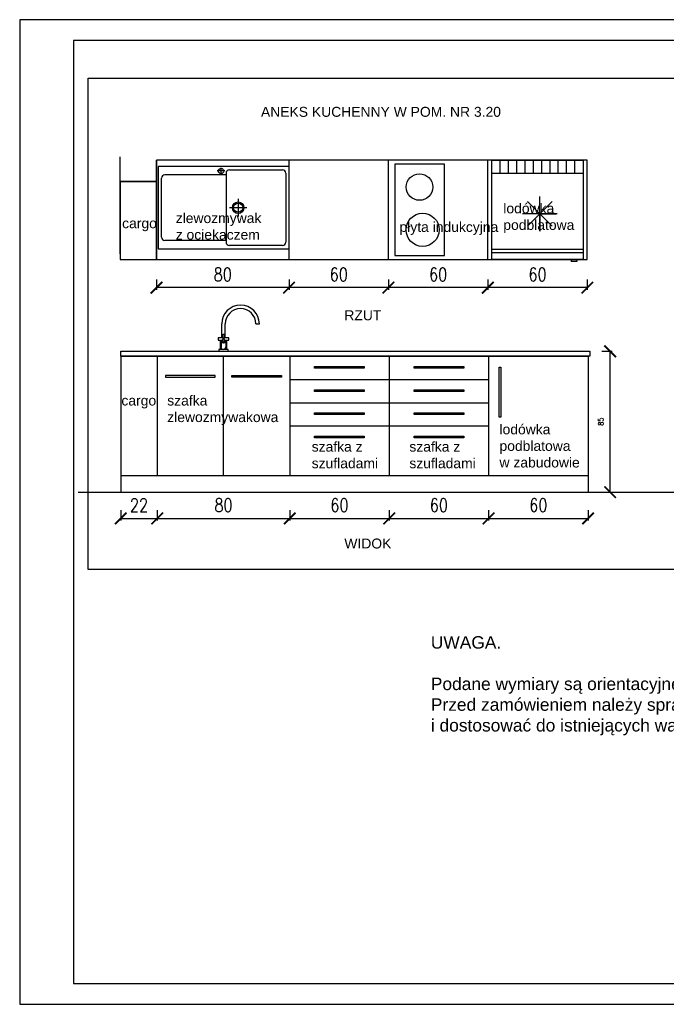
# Model space of a CAD drawing. Header units: millimetres. Extents: x 162571 to 163411, y 6512 to 7106.
# Tile 1 of 2: x 162571 to 162961, y 6512 to 7106. Entities that reach past the tile are written whole.
import ezdxf

# ---------------------------------------------------------------- set-up
doc = ezdxf.new("R2010")
doc.units = ezdxf.units.MM
doc.header["$LTSCALE"] = 50
doc.linetypes.add('DASHED2', pattern=[9.525, 6.35, -3.175])
for name, color, linetype in [('A_inwentaryzacja', 8, 'Continuous'), ('A_MEBLE', 13, 'Continuous'), ('A_OPIS', 7, 'Continuous'), ('A_SANIT', 150, 'Continuous'), ('A_ZMIANY_WYMIARY', 1, 'Continuous'), ('widokowe', 7, 'Continuous')]:
    doc.layers.add(name, color=color, linetype=linetype)
doc.styles.add('ARIAL', font='arial.ttf')
doc.styles.add('ROMANS', font='romans.shx', dxfattribs={"width": 0.8, "height": 8})
doc.dimstyles.new('Kopia AGA1', dxfattribs={"dimtxt": 15, "dimasz": 7, "dimexe": 1.25, "dimexo": 0.625, "dimgap": 4, "dimtad": 1, "dimdec": 1, "dimtxsty": 'ROMANS', "dimblk": 'ARCHTICK', "dimcen": 20, "dimclrd": 256, "dimclrt": 7, "dimadec": 0, "dimazin": 0, "dimtfac": 1, "dimtdec": 1, "dimtmove": 1, "dimatfit": 3, "dimfxl": 5, "dimfxlon": 1, "dimarcsym": 0})

# ---------------------------------------------------------------- blocks, each defined once
blk = doc.blocks.new('_ArchTick')
at = {"color": 0, "linetype": 'ByBlock', "const_width": 0.15}
blk.add_lwpolyline([(-0.5, -0.5), (0.5, 0.5)], dxfattribs=at)
blk = doc.blocks.new('*D4')
at = {"layer": 'A_MEBLE', "color": 0, "lineweight": -2, "ltscale": 3, "transparency": 16777216}
for p, q in [((162922.15, 6905.78), (162928.4, 6905.78)), ((162922.15, 6820.78), (162928.4, 6820.78))]:
    blk.add_line(p, q, dxfattribs=at)
at = {"layer": 'A_MEBLE', "lineweight": -2, "ltscale": 3, "transparency": 16777216}
blk.add_line((162927.15, 6820.78), (162927.15, 6905.78), dxfattribs=at)
at = {"layer": 'Defpoints', "color": 0, "ltscale": 3, "transparency": 16777216}
for p in [(162893.19, 6905.78), (162927.15, 6905.78), (162893.19, 6820.78)]:
    blk.add_point(p, dxfattribs=at)
at = {"layer": 'A_MEBLE', "lineweight": -2, "ltscale": 3, "transparency": 16777216, "xscale": 7, "yscale": 7, "zscale": 7}
for p, rotation in [((162927.15, 6905.78), 90), ((162927.15, 6820.78), 270)]:
    blk.add_blockref('_ArchTick', p, dxfattribs=dict(at, rotation=rotation))
at = {"layer": 'A_MEBLE', "color": 7, "ltscale": 3, "transparency": 16777216, "insert": (162921.55, 6863.28), "char_height": 8, "attachment_point": 5, "rotation": 90, "style": 'ROMANS'}
blk.add_mtext('{\\H0.4x;85}', dxfattribs=at)
blk = doc.blocks.new('*D5')
at = {"layer": 'A_ZMIANY_WYMIARY', "color": 0, "lineweight": -2, "ltscale": 3, "transparency": 16777216}
for p, q in [((162631.81, 6809.97), (162631.81, 6803.72)), ((162653.81, 6809.97), (162653.81, 6803.72))]:
    blk.add_line(p, q, dxfattribs=at)
at = {"layer": 'A_ZMIANY_WYMIARY', "lineweight": -2, "ltscale": 3, "transparency": 16777216}
blk.add_line((162631.81, 6804.97), (162653.81, 6804.97), dxfattribs=at)
at = {"layer": 'Defpoints', "color": 0, "ltscale": 3, "transparency": 16777216}
for p in [(162631.81, 6830.78), (162653.81, 6830.78), (162653.81, 6804.97)]:
    blk.add_point(p, dxfattribs=at)
at = {"layer": 'A_ZMIANY_WYMIARY', "lineweight": -2, "ltscale": 3, "transparency": 16777216, "xscale": 7, "yscale": 7, "zscale": 7, "rotation": 180}
blk.add_blockref('_ArchTick', (162631.81, 6804.97), dxfattribs=at)
at = {"layer": 'A_ZMIANY_WYMIARY', "lineweight": -2, "ltscale": 3, "transparency": 16777216, "xscale": 7, "yscale": 7, "zscale": 7}
blk.add_blockref('_ArchTick', (162653.81, 6804.97), dxfattribs=at)
at = {"layer": 'A_ZMIANY_WYMIARY', "color": 7, "ltscale": 3, "transparency": 16777216, "insert": (162642.81, 6812.97), "char_height": 8, "attachment_point": 5, "style": 'ROMANS'}
blk.add_mtext('22', dxfattribs=at)
blk = doc.blocks.new('*D6')
at = {"layer": 'A_ZMIANY_WYMIARY', "color": 0, "lineweight": -2, "ltscale": 3, "transparency": 16777216}
for p, q in [((162653.81, 6809.97), (162653.81, 6803.72)), ((162733.81, 6809.97), (162733.81, 6803.72))]:
    blk.add_line(p, q, dxfattribs=at)
at = {"layer": 'A_ZMIANY_WYMIARY', "lineweight": -2, "ltscale": 3, "transparency": 16777216}
blk.add_line((162653.81, 6804.97), (162733.81, 6804.97), dxfattribs=at)
at = {"layer": 'Defpoints', "color": 0, "ltscale": 3, "transparency": 16777216}
for p in [(162653.81, 6830.78), (162733.81, 6830.78), (162733.81, 6804.97)]:
    blk.add_point(p, dxfattribs=at)
at = {"layer": 'A_ZMIANY_WYMIARY', "lineweight": -2, "ltscale": 3, "transparency": 16777216, "xscale": 7, "yscale": 7, "zscale": 7, "rotation": 180}
blk.add_blockref('_ArchTick', (162653.81, 6804.97), dxfattribs=at)
at = {"layer": 'A_ZMIANY_WYMIARY', "lineweight": -2, "ltscale": 3, "transparency": 16777216, "xscale": 7, "yscale": 7, "zscale": 7}
blk.add_blockref('_ArchTick', (162733.81, 6804.97), dxfattribs=at)
at = {"layer": 'A_ZMIANY_WYMIARY', "color": 7, "ltscale": 3, "transparency": 16777216, "insert": (162693.81, 6812.97), "char_height": 8, "attachment_point": 5, "style": 'ROMANS'}
blk.add_mtext('80', dxfattribs=at)
blk = doc.blocks.new('*D7')
at = {"layer": 'A_ZMIANY_WYMIARY', "color": 0, "lineweight": -2, "ltscale": 3, "transparency": 16777216}
for p, q in [((162733.81, 6809.97), (162733.81, 6803.72)), ((162793.81, 6809.97), (162793.81, 6803.72))]:
    blk.add_line(p, q, dxfattribs=at)
at = {"layer": 'A_ZMIANY_WYMIARY', "lineweight": -2, "ltscale": 3, "transparency": 16777216}
blk.add_line((162733.81, 6804.97), (162793.81, 6804.97), dxfattribs=at)
at = {"layer": 'Defpoints', "color": 0, "ltscale": 3, "transparency": 16777216}
for p in [(162733.81, 6830.78), (162793.81, 6830.78), (162793.81, 6804.97)]:
    blk.add_point(p, dxfattribs=at)
at = {"layer": 'A_ZMIANY_WYMIARY', "lineweight": -2, "ltscale": 3, "transparency": 16777216, "xscale": 7, "yscale": 7, "zscale": 7, "rotation": 180}
blk.add_blockref('_ArchTick', (162733.81, 6804.97), dxfattribs=at)
at = {"layer": 'A_ZMIANY_WYMIARY', "lineweight": -2, "ltscale": 3, "transparency": 16777216, "xscale": 7, "yscale": 7, "zscale": 7}
blk.add_blockref('_ArchTick', (162793.81, 6804.97), dxfattribs=at)
at = {"layer": 'A_ZMIANY_WYMIARY', "color": 7, "ltscale": 3, "transparency": 16777216, "insert": (162763.81, 6812.97), "char_height": 8, "attachment_point": 5, "style": 'ROMANS'}
blk.add_mtext('60', dxfattribs=at)
blk = doc.blocks.new('*D8')
at = {"layer": 'A_ZMIANY_WYMIARY', "color": 0, "lineweight": -2, "ltscale": 3, "transparency": 16777216}
for p, q in [((162793.81, 6809.97), (162793.81, 6803.72)), ((162853.81, 6809.97), (162853.81, 6803.72))]:
    blk.add_line(p, q, dxfattribs=at)
at = {"layer": 'A_ZMIANY_WYMIARY', "lineweight": -2, "ltscale": 3, "transparency": 16777216}
blk.add_line((162793.81, 6804.97), (162853.81, 6804.97), dxfattribs=at)
at = {"layer": 'Defpoints', "color": 0, "ltscale": 3, "transparency": 16777216}
for p in [(162793.81, 6830.78), (162853.81, 6830.78), (162853.81, 6804.97)]:
    blk.add_point(p, dxfattribs=at)
at = {"layer": 'A_ZMIANY_WYMIARY', "lineweight": -2, "ltscale": 3, "transparency": 16777216, "xscale": 7, "yscale": 7, "zscale": 7, "rotation": 180}
blk.add_blockref('_ArchTick', (162793.81, 6804.97), dxfattribs=at)
at = {"layer": 'A_ZMIANY_WYMIARY', "lineweight": -2, "ltscale": 3, "transparency": 16777216, "xscale": 7, "yscale": 7, "zscale": 7}
blk.add_blockref('_ArchTick', (162853.81, 6804.97), dxfattribs=at)
at = {"layer": 'A_ZMIANY_WYMIARY', "color": 7, "ltscale": 3, "transparency": 16777216, "insert": (162823.81, 6812.97), "char_height": 8, "attachment_point": 5, "style": 'ROMANS'}
blk.add_mtext('60', dxfattribs=at)
blk = doc.blocks.new('*D9')
at = {"layer": 'A_ZMIANY_WYMIARY', "color": 0, "lineweight": -2, "ltscale": 3, "transparency": 16777216}
for p, q in [((162853.81, 6809.97), (162853.81, 6803.72)), ((162913.81, 6809.97), (162913.81, 6803.72))]:
    blk.add_line(p, q, dxfattribs=at)
at = {"layer": 'A_ZMIANY_WYMIARY', "lineweight": -2, "ltscale": 3, "transparency": 16777216}
blk.add_line((162853.81, 6804.97), (162913.81, 6804.97), dxfattribs=at)
at = {"layer": 'Defpoints', "color": 0, "ltscale": 3, "transparency": 16777216}
for p in [(162853.81, 6830.78), (162913.81, 6830.78), (162913.81, 6804.97)]:
    blk.add_point(p, dxfattribs=at)
at = {"layer": 'A_ZMIANY_WYMIARY', "lineweight": -2, "ltscale": 3, "transparency": 16777216, "xscale": 7, "yscale": 7, "zscale": 7, "rotation": 180}
blk.add_blockref('_ArchTick', (162853.81, 6804.97), dxfattribs=at)
at = {"layer": 'A_ZMIANY_WYMIARY', "lineweight": -2, "ltscale": 3, "transparency": 16777216, "xscale": 7, "yscale": 7, "zscale": 7}
blk.add_blockref('_ArchTick', (162913.81, 6804.97), dxfattribs=at)
at = {"layer": 'A_ZMIANY_WYMIARY', "color": 7, "ltscale": 3, "transparency": 16777216, "insert": (162883.81, 6812.97), "char_height": 8, "attachment_point": 5, "style": 'ROMANS'}
blk.add_mtext('60', dxfattribs=at)
blk = doc.blocks.new('zlew_franke_2')
for p, q in [((38, 45.01), (38, 48.78)), ((2, 7), (2, 42.5)), ((41, 44.5), (4, 44.5)), ((40.36, 46.9), (35.63, 46.9)), ((41, 45.5), (41, 4)), ((43, 47.5), (75, 47.5)), ((77, 45.5), (77, 4)), ((48.3, 30), (48.3, 19.5)), ((53.55, 24.75), (43.05, 24.75)), ((41, 5), (4, 5)), ((75, 2), (43, 2))]:
    blk.add_line(p, q)
blk.add_lwpolyline([(0, 0), (79, 0), (79, 49.5), (0, 49.5)], close=True)
for centre, radius in [((38, 46.9), 1.61), ((48.3, 24.75), 3.5), ((48.3, 24.75), 2.76)]:
    blk.add_circle(centre, radius)
for centre, start, end in [((4, 42.5), 90, 180), ((43, 45.5), 90, 180), ((75, 45.5), 0, 90), ((4, 7), 180, 270), ((43, 4), 180, 270), ((75, 4), 270, 0)]:
    blk.add_arc(centre, 2, start, end)
blk = doc.blocks.new('LODOWKA_PODBLATOWA')
at = {"linetype": 'DASHED2', "ltscale": 3}
for p, q in [((0, 5), (0, 60)), ((0, 60), (60, 60)), ((8, 5), (8, 60)), ((54, 60), (54, 5)), ((56, 60), (56, 5)), ((60, 60), (60, 5)), ((0, 54.88), (8, 54.88)), ((60.17, 56.17), (61.27, 56.17)), ((60.17, 56.17), (60.17, 52.83)), ((61.27, 56.17), (61.27, 52.83)), ((0, 49.88), (8, 49.88)), ((60.17, 52.83), (61.27, 52.83)), ((0, 44.88), (8, 44.88)), ((0, 44.88), (8, 44.88)), ((32.43, 44.48), (32.43, 23.47)), ((32.43, 33.98), (32.43, 43.82)), ((0, 39.88), (8, 39.88)), ((25, 26.55), (39.86, 41.41)), ((25, 41.41), (39.86, 26.55)), ((0, 34.88), (8, 34.88)), ((0, 34.88), (8, 34.88)), ((0, 29.88), (8, 29.88)), ((42.93, 33.98), (21.92, 33.98)), ((32.43, 33.98), (42.93, 33.98)), ((0, 24.88), (8, 24.88)), ((0, 24.88), (8, 24.88)), ((0, 19.88), (8, 19.88)), ((0, 14.88), (8, 14.88)), ((0, 14.88), (8, 14.88)), ((0, 14.88), (8, 14.88)), ((0, 9.88), (8, 9.88)), ((0, 9.88), (8, 9.88)), ((60, 5), (0, 5))]:
    blk.add_line(p, q, dxfattribs=at)
blk = doc.blocks.new('*D19')
at = {"layer": 'A_ZMIANY_WYMIARY', "color": 0, "lineweight": -2, "ltscale": 3, "transparency": 16777216}
for p, q in [((162853.36, 6949.19), (162853.36, 6942.94)), ((162913.36, 6949.19), (162913.36, 6942.94))]:
    blk.add_line(p, q, dxfattribs=at)
at = {"layer": 'A_ZMIANY_WYMIARY', "lineweight": -2, "ltscale": 3, "transparency": 16777216}
blk.add_line((162913.36, 6944.19), (162853.36, 6944.19), dxfattribs=at)
at = {"layer": 'Defpoints', "color": 0, "ltscale": 3, "transparency": 16777216}
for p in [(162853.36, 6954.84), (162913.36, 6954.84), (162853.36, 6944.19)]:
    blk.add_point(p, dxfattribs=at)
at = {"layer": 'A_ZMIANY_WYMIARY', "lineweight": -2, "ltscale": 3, "transparency": 16777216, "xscale": 7, "yscale": 7, "zscale": 7, "rotation": 180}
blk.add_blockref('_ArchTick', (162853.36, 6944.19), dxfattribs=at)
at = {"layer": 'A_ZMIANY_WYMIARY', "lineweight": -2, "ltscale": 3, "transparency": 16777216, "xscale": 7, "yscale": 7, "zscale": 7}
blk.add_blockref('_ArchTick', (162913.36, 6944.19), dxfattribs=at)
at = {"layer": 'A_ZMIANY_WYMIARY', "color": 7, "ltscale": 3, "transparency": 16777216, "insert": (162883.36, 6952.19), "char_height": 8, "attachment_point": 5, "style": 'ROMANS'}
blk.add_mtext('60', dxfattribs=at)
blk = doc.blocks.new('*D20')
at = {"layer": 'A_ZMIANY_WYMIARY', "color": 0, "lineweight": -2, "ltscale": 3, "transparency": 16777216}
for p, q in [((162793.36, 6949.19), (162793.36, 6942.94)), ((162853.36, 6949.19), (162853.36, 6942.94))]:
    blk.add_line(p, q, dxfattribs=at)
at = {"layer": 'A_ZMIANY_WYMIARY', "lineweight": -2, "ltscale": 3, "transparency": 16777216}
blk.add_line((162853.36, 6944.19), (162793.36, 6944.19), dxfattribs=at)
at = {"layer": 'Defpoints', "color": 0, "ltscale": 3, "transparency": 16777216}
for p in [(162793.36, 6954.84), (162853.36, 6954.84), (162793.36, 6944.19)]:
    blk.add_point(p, dxfattribs=at)
at = {"layer": 'A_ZMIANY_WYMIARY', "lineweight": -2, "ltscale": 3, "transparency": 16777216, "xscale": 7, "yscale": 7, "zscale": 7, "rotation": 180}
blk.add_blockref('_ArchTick', (162793.36, 6944.19), dxfattribs=at)
at = {"layer": 'A_ZMIANY_WYMIARY', "lineweight": -2, "ltscale": 3, "transparency": 16777216, "xscale": 7, "yscale": 7, "zscale": 7}
blk.add_blockref('_ArchTick', (162853.36, 6944.19), dxfattribs=at)
at = {"layer": 'A_ZMIANY_WYMIARY', "color": 7, "ltscale": 3, "transparency": 16777216, "insert": (162823.36, 6952.19), "char_height": 8, "attachment_point": 5, "style": 'ROMANS'}
blk.add_mtext('60', dxfattribs=at)
blk = doc.blocks.new('*D21')
at = {"layer": 'A_ZMIANY_WYMIARY', "color": 0, "lineweight": -2, "ltscale": 3, "transparency": 16777216}
for p, q in [((162733.36, 6949.19), (162733.36, 6942.94)), ((162793.36, 6949.19), (162793.36, 6942.94))]:
    blk.add_line(p, q, dxfattribs=at)
at = {"layer": 'A_ZMIANY_WYMIARY', "lineweight": -2, "ltscale": 3, "transparency": 16777216}
blk.add_line((162793.36, 6944.19), (162733.36, 6944.19), dxfattribs=at)
at = {"layer": 'Defpoints', "color": 0, "ltscale": 3, "transparency": 16777216}
for p in [(162733.36, 6954.84), (162793.36, 6954.84), (162733.36, 6944.19)]:
    blk.add_point(p, dxfattribs=at)
at = {"layer": 'A_ZMIANY_WYMIARY', "lineweight": -2, "ltscale": 3, "transparency": 16777216, "xscale": 7, "yscale": 7, "zscale": 7, "rotation": 180}
blk.add_blockref('_ArchTick', (162733.36, 6944.19), dxfattribs=at)
at = {"layer": 'A_ZMIANY_WYMIARY', "lineweight": -2, "ltscale": 3, "transparency": 16777216, "xscale": 7, "yscale": 7, "zscale": 7}
blk.add_blockref('_ArchTick', (162793.36, 6944.19), dxfattribs=at)
at = {"layer": 'A_ZMIANY_WYMIARY', "color": 7, "ltscale": 3, "transparency": 16777216, "insert": (162763.36, 6952.19), "char_height": 8, "attachment_point": 5, "style": 'ROMANS'}
blk.add_mtext('60', dxfattribs=at)
blk = doc.blocks.new('*D22')
at = {"layer": 'A_ZMIANY_WYMIARY', "color": 0, "lineweight": -2, "ltscale": 3, "transparency": 16777216}
for p, q in [((162653.36, 6949.19), (162653.36, 6942.94)), ((162733.36, 6949.19), (162733.36, 6942.94))]:
    blk.add_line(p, q, dxfattribs=at)
at = {"layer": 'A_ZMIANY_WYMIARY', "lineweight": -2, "ltscale": 3, "transparency": 16777216}
blk.add_line((162733.36, 6944.19), (162653.36, 6944.19), dxfattribs=at)
at = {"layer": 'Defpoints', "color": 0, "ltscale": 3, "transparency": 16777216}
for p in [(162653.36, 6954.84), (162733.36, 6954.84), (162653.36, 6944.19)]:
    blk.add_point(p, dxfattribs=at)
at = {"layer": 'A_ZMIANY_WYMIARY', "lineweight": -2, "ltscale": 3, "transparency": 16777216, "xscale": 7, "yscale": 7, "zscale": 7, "rotation": 180}
blk.add_blockref('_ArchTick', (162653.36, 6944.19), dxfattribs=at)
at = {"layer": 'A_ZMIANY_WYMIARY', "lineweight": -2, "ltscale": 3, "transparency": 16777216, "xscale": 7, "yscale": 7, "zscale": 7}
blk.add_blockref('_ArchTick', (162733.36, 6944.19), dxfattribs=at)
at = {"layer": 'A_ZMIANY_WYMIARY', "color": 7, "ltscale": 3, "transparency": 16777216, "insert": (162693.36, 6952.19), "char_height": 8, "attachment_point": 5, "style": 'ROMANS'}
blk.add_mtext('80', dxfattribs=at)
blk = doc.blocks.new('Tara stojąca 1otw bok')
at = {"linetype": 'Continuous'}
for p, q in [((-1.06, 8.06), (-1.06, 16.5)), ((1.04, 8.06), (1.04, 16.5))]:
    blk.add_line(p, q, dxfattribs=at)
for p, q in [((19.54, 16.5), (21.64, 16.5)), ((-1.51, 6.04), (-1.51, 2.58)), ((-1.21, 6.04), (-1.21, 6.27)), ((1.19, 6.27), (1.19, 6.04)), ((1.49, 6.04), (1.49, 2.58))]:
    blk.add_line(p, q)
for points in [[(-0.66, 8.06), (-3.26, 8.06), (-3.26, 6.76), (-0.66, 6.76)], [(-2.01, 6.76), (-2.01, 1)], [(-0.66, 9.72), (-0.66, 8.06)], [(-0.66, 6.76), (-0.66, 5.54)], [(0.64, 8.06), (0.64, 9.72)], [(0.64, 6.76), (3.24, 6.76), (3.24, 8.06), (0.64, 8.06)], [(0.64, 5.54), (0.64, 6.76)], [(1.99, 1), (1.99, 6.76)]]:
    blk.add_lwpolyline(points)
blk.add_lwpolyline([(2.74, 1), (-2.76, 1), (-2.76, 0), (2.74, 0)], close=True, dxfattribs=at)
for radius in [11.35, 9.25]:
    blk.add_arc((10.29, 16.5), radius, 0, 180)
for centre, major_axis, ratio, start_param, end_param in [((-0.01, 6.04), (1.5, 0), 0.642788, 2.284477, 4.524463), ((-0.01, 6.27), (-1.2, 0), 0.642788, 5.579531, 7.281563), ((-0.01, 6.04), (-1.2, 0), 0.642788, 6.283185, 7.317602), ((-0.01, 9.72), (-0.65, 0), 0.766044, 3.141593, 6.283185), ((-0.01, 6.04), (1.5, 0), 0.642788, 4.900315, 7.140301), ((-0.01, 6.04), (-1.2, 0), 0.642788, 8.390361, 9.424778), ((-0.01, 6.27), (-1.2, 0), 0.642788, 8.4264, 10.128432), ((-0.01, 2.58), (0, -1.53), 0.982563, 4.712389, 7.853982)]:
    blk.add_ellipse(centre, major_axis=major_axis, ratio=ratio, start_param=start_param, end_param=end_param)
blk.add_ellipse((-0.01, 5.54), major_axis=(-0.65, 0), ratio=0.766044)
at = {"end_tangent": (0, -1)}
for points, start_tangent in [([(0.64, 8.06), (-0.01, 7.91), (-0.66, 6.76)], (-1, 0)), ([(-0.66, 8.06), (-0.01, 7.91), (0.64, 6.76)], (1, 0))]:
    blk.add_spline(points, degree=3, dxfattribs=dict(at, start_tangent=start_tangent))

msp = doc.modelspace()

# ---------------------------------------------------------------- linework, layer by layer
at = {"layer": 'A_inwentaryzacja', "ltscale": 3}
for p, q in [((162631.36, 6964.66), (162631.36, 7023.16)), ((162631.36, 7008.16), (162653.36, 7008.16))]:
    msp.add_line(p, q, dxfattribs=at)
at = {"layer": 'A_MEBLE', "ltscale": 3}
for p, q in [((162631.81, 6905.78), (162913.81, 6905.78)), ((162631.81, 6902.78), (162631.81, 6820.78)), ((162631.81, 6902.78), (162913.81, 6902.78)), ((162653.81, 6902.78), (162653.81, 6830.78)), ((162693.81, 6830.78), (162693.81, 6902.78)), ((162733.81, 6902.78), (162733.81, 6830.78)), ((162733.81, 6902.78), (162793.81, 6902.78)), ((162793.81, 6902.78), (162793.81, 6830.78)), ((162853.81, 6902.78), (162853.81, 6830.78)), ((162913.81, 6902.78), (162913.81, 6820.78)), ((162733.81, 6888.78), (162793.81, 6888.78)), ((162793.81, 6888.78), (162853.81, 6888.78)), ((162733.81, 6874.78), (162793.81, 6874.78)), ((162793.81, 6874.78), (162853.81, 6874.78)), ((162733.81, 6860.78), (162793.81, 6860.78)), ((162793.81, 6860.78), (162853.81, 6860.78)), ((162631.81, 6830.78), (162913.81, 6830.78)), ((162606.17, 6820.78), (162995.65, 6820.78))]:
    msp.add_line(p, q, dxfattribs=at)
at = {"layer": 'A_MEBLE'}
for points in [[(162633.36, 6961.16), (162653.36, 6961.16), (162653.36, 7021.16)], [(162913.36, 7021.16), (162653.36, 7021.16), (162653.36, 6961.16), (162913.36, 6961.16)], [(162733.36, 6961.16), (162733.36, 7021.16)], [(162793.36, 6961.16), (162793.36, 7021.16)], [(162853.36, 6961.16), (162853.36, 7021.16)], [(162913.36, 6961.16), (162913.36, 7021.16)]]:
    msp.add_lwpolyline(points, dxfattribs=at)
for points in [[(162827.13, 6963.64), (162827.13, 7018.64), (162797.13, 7018.64), (162797.13, 6963.64)], [(162653.36, 7008.16), (162631.36, 7008.16), (162631.36, 6961.16), (162653.36, 6961.16)]]:
    msp.add_lwpolyline(points, close=True, dxfattribs=at)
at = {"layer": 'A_MEBLE', "ltscale": 3}
msp.add_lwpolyline([(162631.81, 6905.78), (162914.81, 6905.78), (162914.81, 6902.78), (162631.81, 6902.78)], close=True, dxfattribs=at)
for points in [[(162778.81, 6895.57), (162748.81, 6895.57), (162748.81, 6896.57), (162778.81, 6896.57), (162778.81, 6895.57)], [(162838.81, 6895.57), (162808.81, 6895.57), (162808.81, 6896.57), (162838.81, 6896.57), (162838.81, 6895.57)], [(162658.81, 6890.1), (162688.81, 6890.1), (162688.81, 6891.1), (162658.81, 6891.1), (162658.81, 6890.1)], [(162728.81, 6890.1), (162698.81, 6890.1), (162698.81, 6891.1), (162728.81, 6891.1), (162728.81, 6890.1)], [(162861.19, 6896.15), (162861.19, 6866.15), (162860.19, 6866.15), (162860.19, 6896.15), (162861.19, 6896.15)], [(162778.81, 6881.57), (162748.81, 6881.57), (162748.81, 6882.57), (162778.81, 6882.57), (162778.81, 6881.57)], [(162838.81, 6881.57), (162808.81, 6881.57), (162808.81, 6882.57), (162838.81, 6882.57), (162838.81, 6881.57)], [(162778.81, 6867.57), (162748.81, 6867.57), (162748.81, 6868.57), (162778.81, 6868.57), (162778.81, 6867.57)], [(162838.81, 6867.57), (162808.81, 6867.57), (162808.81, 6868.57), (162838.81, 6868.57), (162838.81, 6867.57)], [(162778.81, 6853.57), (162748.81, 6853.57), (162748.81, 6854.57), (162778.81, 6854.57), (162778.81, 6853.57)], [(162838.81, 6853.57), (162808.81, 6853.57), (162808.81, 6854.57), (162838.81, 6854.57), (162838.81, 6853.57)]]:
    msp.add_lwpolyline(points, dxfattribs=at)
at = {"layer": 'A_MEBLE'}
for centre, radius in [((162812.13, 7004.89), 8), ((162813.98, 6979.1), 10)]:
    msp.add_circle(centre, radius, dxfattribs=at)
at = {"layer": 'A_OPIS', "ltscale": 0.5}
msp.add_lwpolyline([(162570.81, 7105.84), (162570.81, 6511.84), (163410.81, 6511.84), (163410.81, 7105.84), (162570.81, 7105.84)], dxfattribs=at)
for points in [[(162603.31, 7093.34), (162603.31, 6524.34), (163398.31, 6524.34), (163398.31, 7093.34)], [(162612.24, 7070.52), (162971.96, 7070.52), (162971.96, 6774.13), (162612.24, 6774.13)]]:
    msp.add_lwpolyline(points, close=True, dxfattribs=at)

# ---------------------------------------------------------------- block references
at = {"layer": 'A_MEBLE', "rotation": 270}
msp.add_blockref('LODOWKA_PODBLATOWA', (162850.79, 7021.16), dxfattribs=at)
at = {"layer": 'A_SANIT'}
msp.add_blockref('zlew_franke_2', (162654.36, 6967.68), dxfattribs=at)
at = {"layer": 'widokowe'}
msp.add_blockref('Tara stojąca 1otw bok', (162693.82, 6905.78), dxfattribs=at)

# ---------------------------------------------------------------- texts
at = {"layer": 'A_OPIS', "char_height": 6, "width": 3492.2031, "attachment_point": 1, "style": 'ARIAL'}
for s, insert in [(' ANEKS KUCHENNY W POM. NR 3.20', (162714.1, 7053.25)), (' RZUT', (162764.42, 6930.52)), (' WIDOK', (162764.42, 6792.83))]:
    msp.add_mtext(s, dxfattribs=dict(at, insert=insert))
at = {"layer": 'A_OPIS', "attachment_point": 1, "style": 'ARIAL'}
for s, width, gutter_width, insert, char_height in [('lodówka podblatowa', 57.1102, 75, (162862.69, 6995.02), 6), ('zlewozmywak z ociekaczem', 57.1102, 75, (162664.99, 6989.15), 6), ('cargo', 57.1102, 75, (162632.65, 6986.04), 6), ('płyta indukcyjna', 57.1102, 75, (162800.03, 6983.81), 6), ('szafka zlewozmywakowa', 57.1102, 75, (162659.86, 6879.09), 6), ('cargo', 57.1102, 75, (162632.21, 6879.09), 6), ('lodówka podblatowa\\Pw zabudowie', 57.1102, 75, (162860.38, 6861.71), 6), ('szafka z szufladami', 57.1102, 75, (162747.04, 6851.25), 6), ('szafka z szufladami', 57.1102, 75, (162805.98, 6851.25), 6), ('UWAGA.\\P\\PPodane wymiary są orientacyjne. \\PPrzed zamówieniem należy sprawdzić na miejscu\\Pi dostosować do istniejących warunków', 390.3775, 20, (162818.95, 6733.92), 7.5)]:
    msp.add_mtext_dynamic_manual_height_columns(s, width=width, gutter_width=gutter_width, heights=[0], dxfattribs=dict(at, insert=insert, char_height=char_height))

# ---------------------------------------------------------------- dimensions: what is measured, and where the dimension line sits
at = {"layer": 'A_MEBLE', "ltscale": 3}
dim = msp.add_linear_dim(base=(162927.15, 6905.78), p1=(162893.19, 6820.78), p2=(162893.19, 6905.78), angle=90, text='{\\H0.4x;<>}', dimstyle='Kopia AGA1', dxfattribs=at)
dim.commit()
dim.dimension.update_dxf_attribs({"geometry": '*D4', "text_midpoint": (162921.55, 6863.28)})
at = {"layer": 'A_ZMIANY_WYMIARY', "ltscale": 3}
for base, p1, p2, picture, middle in [((162653.36, 6944.19), (162733.36, 6954.84), (162653.36, 6954.84), '*D22', (162693.36, 6952.19)), ((162733.36, 6944.19), (162793.36, 6954.84), (162733.36, 6954.84), '*D21', (162763.36, 6952.19)), ((162793.36, 6944.19), (162853.36, 6954.84), (162793.36, 6954.84), '*D20', (162823.36, 6952.19)), ((162853.36, 6944.19), (162913.36, 6954.84), (162853.36, 6954.84), '*D19', (162883.36, 6952.19))]:
    dim = msp.add_linear_dim(base=base, p1=p1, p2=p2, angle=180, dimstyle='Kopia AGA1', dxfattribs=at)
    dim.commit()
    dim.dimension.update_dxf_attribs({"geometry": picture, "text_midpoint": middle})
for base, p1, p2, picture, middle in [((162653.81, 6804.97), (162631.81, 6830.78), (162653.81, 6830.78), '*D5', (162642.81, 6812.97)), ((162733.81, 6804.97), (162653.81, 6830.78), (162733.81, 6830.78), '*D6', (162693.81, 6812.97)), ((162793.81, 6804.97), (162733.81, 6830.78), (162793.81, 6830.78), '*D7', (162763.81, 6812.97)), ((162853.81, 6804.97), (162793.81, 6830.78), (162853.81, 6830.78), '*D8', (162823.81, 6812.97)), ((162913.81, 6804.97), (162853.81, 6830.78), (162913.81, 6830.78), '*D9', (162883.81, 6812.97))]:
    dim = msp.add_linear_dim(base=base, p1=p1, p2=p2, dimstyle='Kopia AGA1', dxfattribs=at)
    dim.commit()
    dim.dimension.update_dxf_attribs({"geometry": picture, "text_midpoint": middle})

doc.saveas('drawing.dxf')
